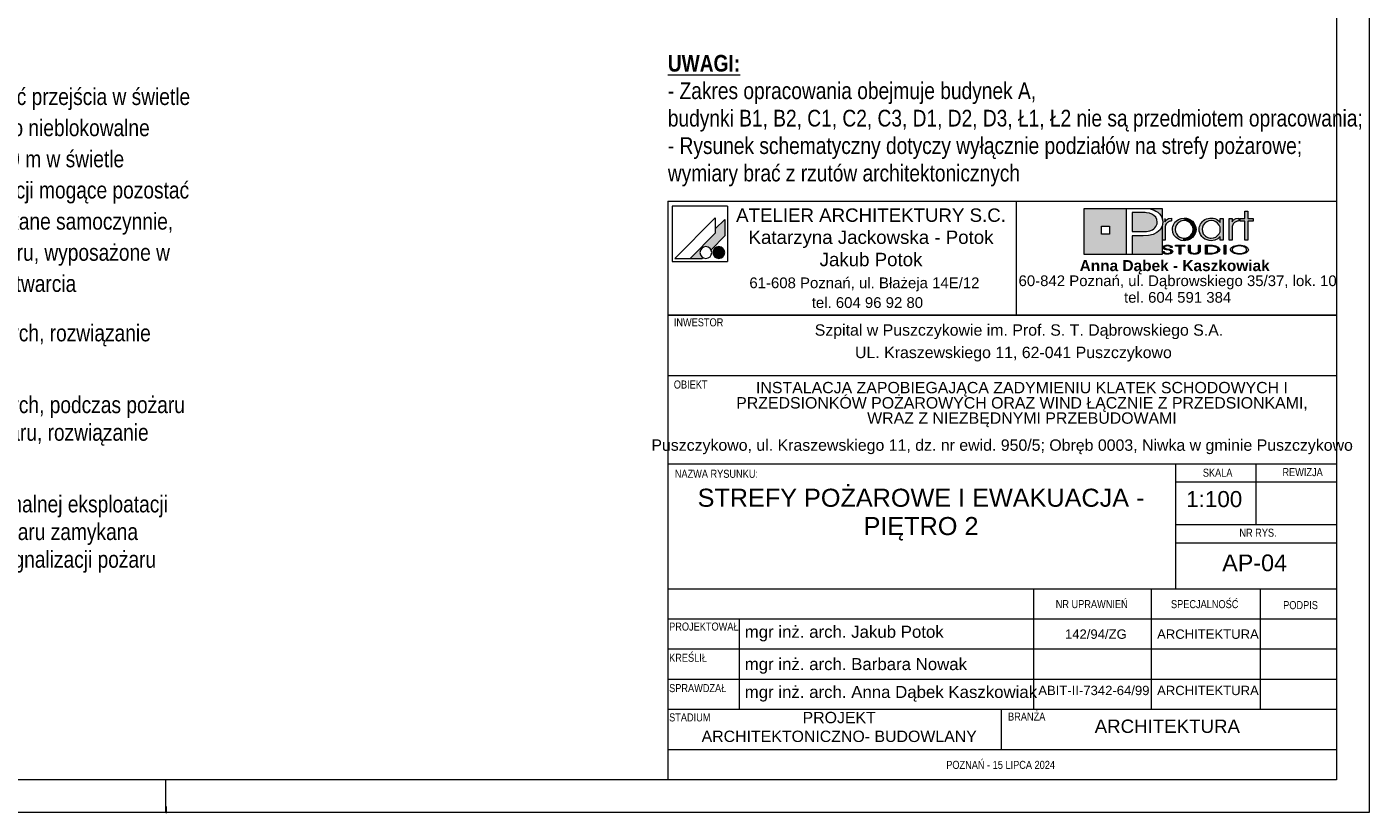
# Paper-space layout 'AP-04 STREFY POŻAROWE I EWAKUACJA - PIĘTRO 2' of a CAD drawing. Header units: millimetres. Extents: x 0 to 594, y 0 to 450.
# Tile 15 of 20: x 393 to 594, y 0 to 117. Entities that reach past the tile are written whole.
import ezdxf

# ---------------------------------------------------------------- set-up
doc = ezdxf.new("R2010")
doc.units = ezdxf.units.MM
doc.header["$MEASUREMENT"] = 0
for name, color, linetype, lineweight, true_color in [('0_Nr_pióra__249', 7, 'Continuous', 5, 0x191919), ('A_Arkusz_Nr_pióra__19', 7, 'Continuous', 5, 0x191919), ('A_Arkusz_Nr_pióra__237', 7, 'Continuous', 5, 0x343434), ('A_Arkusz_Nr_pióra__255', 7, 'Continuous', 15, 0x242424)]:
    doc.layers.add(name, color=color, linetype=linetype, lineweight=lineweight, true_color=true_color)
doc.layers.add('A_Arkusz_Nr_pióra__1', color=7, linetype='Continuous', lineweight=20)
doc.layers.add('A_niewidoczne_Nr_pióra__1', color=7, linetype='Continuous', lineweight=20)
doc.styles.add('STYL_AUTOMATYCZNY_1', font='arial.ttf')
doc.styles.add('STYL_AUTOMATYCZNY_2', font='ARIALN.TTF')
doc.styles.add('STYL_AUTOMATYCZNY_3', font='arial.ttf')
doc.styles.add('STYL_AUTOMATYCZNY_5', font='ARIALN.TTF')

psp = doc.layouts.new('AP-04 STREFY POŻAROWE I EWAKUACJA - PIĘTRO 2')

# ---------------------------------------------------------------- hatches: boundary and pattern name
at = {"layer": 'A_Arkusz_Nr_pióra__19', "linetype": 'Continuous', "lineweight": 5, "true_color": 0x191919}
for points in [[(497.6, 88.67), (496.2, 87.26), (496.2, 86.61), (492.43, 82.85), (494.24, 82.85), (494.35, 82.96), (494.22, 83.05), (494.11, 83.16), (494.02, 83.29), (493.96, 83.43), (493.92, 83.58), (493.91, 83.73), (493.92, 83.88), (493.96, 84.03), (494.02, 84.17), (494.11, 84.3), (494.22, 84.4), (494.35, 84.49), (494.49, 84.56), (494.64, 84.6), (494.79, 84.61), (494.94, 84.6), (495.09, 84.56), (495.23, 84.49), (495.36, 84.4), (495.46, 84.3), (495.56, 84.16), (497.6, 86.21), (497.6, 86.51)], [(497.6, 86.21), (497.6, 88.67), (496.2, 87.26), (496.2, 86.61), (492.43, 82.85), (494.24, 82.85), (494.35, 82.96, -1.314777), (495.56, 84.16)], [(563.46, 88.83), (563.02, 88.83), (563.02, 85.58), (563.48, 85.58), (563.49, 87.54, -0.145311), (563.61, 87.99, -0.140329), (564.1, 88.38), (564.45, 88.45), (564.45, 88.88), (564.01, 88.81), (563.68, 88.63), (563.46, 88.34)], [(564.56, 87.22), (564.58, 87.43), (564.63, 87.65), (564.71, 87.86), (564.82, 88.06), (564.95, 88.25), (565.11, 88.41), (565.48, 88.67), (565.88, 88.83), (566.33, 88.89), (566.35, 88.89), (566.33, 88.52), (566.17, 88.5), (566, 88.47), (565.83, 88.41), (565.67, 88.34), (565.53, 88.24), (565.39, 88.13), (565.17, 87.86), (565.04, 87.55), (565, 87.2), (565.04, 86.84), (565.18, 86.52), (565.4, 86.24), (565.68, 86.04), (565.99, 85.91), (566.17, 85.89), (566.15, 85.52), (565.88, 85.55), (565.47, 85.71), (565.11, 85.97), (564.8, 86.33), (564.62, 86.75)], [(566.33, 88.52), (566.68, 88.47), (567, 88.33), (567.29, 88.11), (567.5, 87.85), (567.62, 87.55), (567.67, 87.21), (567.64, 86.96), (568.05, 86.8), (568.07, 86.87), (568.1, 87.2), (568.08, 87.43), (568.03, 87.67), (567.93, 87.91), (567.77, 88.17), (567.56, 88.4), (567.3, 88.6), (567, 88.76), (566.68, 88.85), (566.35, 88.89)], [(574.14, 88.38), (574.05, 88.34), (573.97, 88.29), (573.87, 88.23), (573.76, 88.12), (573.67, 88.01), (573.6, 87.9), (573.56, 87.78), (573.53, 87.63), (573.52, 87.46), (573.52, 85.58), (573.07, 85.58), (573.07, 88.81), (573.5, 88.81), (573.5, 88.34), (573.72, 88.63), (574.05, 88.81), (574.49, 88.88), (574.49, 88.45), (574.36, 88.43), (574.24, 88.41)], [(575.85, 85.58), (575.41, 85.58), (575.41, 88.44), (574.7, 88.44), (574.7, 88.81), (575.41, 88.81), (575.41, 89.94), (575.85, 89.94), (575.85, 88.81), (576.66, 88.81), (576.66, 88.44), (575.85, 88.44)], [(566.86, 85.58), (566.6, 85.52), (566.33, 85.5), (566.15, 85.52), (566.17, 85.89), (566.34, 85.87), (566.69, 85.91), (567, 86.04), (567.28, 86.26), (567.5, 86.53), (567.62, 86.85), (567.64, 86.96), (568.05, 86.8), (567.97, 86.56), (567.8, 86.26), (567.61, 86.03), (567.38, 85.84), (567.12, 85.68)], [(496.36, 84.53), (497.02, 82.9, -0.39153), (495.92, 83.36, -0.418968)], [(496.36, 84.53), (497.02, 82.9, 0.455663), (497.49, 84.15, 0.390402)], [(564.29, 84.49), (564.55, 84.49), (564.53, 84.59), (564.47, 84.67), (564.35, 84.75), (564.21, 84.81), (564.04, 84.84), (563.85, 84.85), (563.66, 84.84), (563.49, 84.8), (563.34, 84.74), (563.23, 84.67), (563.16, 84.59), (563.14, 84.5), (563.16, 84.4), (563.22, 84.33), (563.32, 84.26), (563.4, 84.22), (563.47, 84.2), (563.53, 84.19), (563.65, 84.16), (563.76, 84.15), (563.88, 84.13), (563.99, 84.11), (564.07, 84.09), (564.15, 84.07), (564.16, 84.22), (564.04, 84.24), (563.88, 84.26), (563.69, 84.3), (563.6, 84.32), (563.52, 84.35), (563.45, 84.39), (563.41, 84.44), (563.4, 84.5), (563.42, 84.57), (563.46, 84.62), (563.54, 84.67), (563.62, 84.7), (563.72, 84.73), (563.81, 84.73), (563.9, 84.73), (563.99, 84.72), (564.07, 84.7), (564.15, 84.67), (564.22, 84.62), (564.27, 84.56)], [(565.85, 83.5), (565.6, 83.5), (565.6, 84.71), (565.02, 84.71), (565.02, 84.83), (566.43, 84.83), (566.43, 84.71), (565.85, 84.71)], [(568.45, 83.6), (568.36, 83.56), (568.25, 83.52), (568.12, 83.5), (567.99, 83.48), (567.86, 83.48), (567.67, 83.49), (567.5, 83.52), (567.34, 83.56), (567.15, 83.67), (567.03, 83.82), (567, 84), (567, 84.83), (567.25, 84.83), (567.25, 84), (567.26, 83.9), (567.31, 83.81), (567.37, 83.74, 0.154269), (567.86, 83.61, 0.149724), (568.34, 83.73), (568.41, 83.81)], [(568.41, 83.81), (568.45, 83.9), (568.46, 84), (568.46, 84.83), (568.72, 84.83), (568.72, 84), (568.7, 83.86), (568.63, 83.74), (568.53, 83.65), (568.45, 83.6)], [(569.76, 83.62), (570.04, 83.62), (570.04, 83.5), (569.51, 83.5), (569.51, 84.83), (570.04, 84.83), (570.04, 84.71), (569.76, 84.71)], [(570.23, 84.83), (570.55, 84.82), (570.75, 84.79), (570.75, 84.66), (570.59, 84.68), (570.38, 84.7), (570.13, 84.71), (570.04, 84.71), (570.04, 84.83)], [(571.07, 84.72), (571.23, 84.65), (571.36, 84.58), (571.48, 84.49), (571.57, 84.38), (571.62, 84.27), (571.64, 84.16), (571.61, 84.02), (571.53, 83.89), (571.39, 83.77), (571.25, 83.68), (571.09, 83.62), (570.92, 83.57), (570.74, 83.53), (570.74, 83.67), (570.88, 83.7), (571.07, 83.77), (571.22, 83.87), (571.31, 83.96), (571.37, 84.06), (571.39, 84.17), (571.37, 84.28), (571.3, 84.38), (571.21, 84.47), (571.08, 84.55), (570.93, 84.61), (570.75, 84.66), (570.75, 84.79), (570.83, 84.78)], [(572.57, 83.5), (572.32, 83.5), (572.32, 84.83), (572.57, 84.83)], [(563.33, 83.87), (563.06, 83.87), (563.08, 83.79), (563.13, 83.71), (563.2, 83.64), (563.28, 83.59), (563.36, 83.56), (563.43, 83.54), (563.48, 83.52), (563.61, 83.49), (563.74, 83.48), (563.82, 83.49), (563.9, 83.48), (564.05, 83.49), (564.24, 83.53), (564.41, 83.6), (564.52, 83.68), (564.59, 83.77), (564.62, 83.87), (564.61, 83.92), (564.58, 83.98), (564.55, 84.03), (564.49, 84.08), (564.44, 84.12), (564.35, 84.16), (564.3, 84.18), (564.2, 84.21), (564.16, 84.22), (564.15, 84.07), (564.19, 84.05), (564.29, 84), (564.34, 83.93), (564.36, 83.86), (564.35, 83.8), (564.31, 83.74), (564.23, 83.68), (564.17, 83.65), (564.11, 83.64), (564.02, 83.61), (563.94, 83.6), (563.87, 83.6), (563.8, 83.6), (563.71, 83.61), (563.63, 83.62), (563.56, 83.64), (563.49, 83.67), (563.45, 83.7), (563.39, 83.74), (563.35, 83.8)], [(570.74, 83.53), (570.72, 83.53), (570.5, 83.51), (570.25, 83.5), (570.04, 83.5), (570.04, 83.62), (570.13, 83.62), (570.28, 83.62), (570.45, 83.63), (570.53, 83.63), (570.66, 83.65), (570.74, 83.67)]]:
    psp.add_hatch(color=250, dxfattribs=at).paths.add_polyline_path(points)
at = {"layer": 'A_Arkusz_Nr_pióra__19', "linetype": 'Continuous', "lineweight": 0, "true_color": 0x131313}
h = psp.add_hatch(color=250, dxfattribs=at)
h.paths.add_polyline_path([(551.36, 90.34), (557.71, 90.34), (557.71, 83.46), (551.36, 83.46)])
h.paths.add_polyline_path([(553.96, 87.69), (555.15, 87.69), (555.15, 86.49), (553.96, 86.49)], flags=0)
for points in [[(560.17, 89.71), (559.71, 89.72), (558.53, 89.72), (558.53, 86.86), (560.06, 86.86), (560.69, 86.89), (561.19, 86.98), (561.59, 87.13), (561.79, 87.26), (561.96, 87.42), (562.11, 87.61), (562.21, 87.83), (562.28, 88.05), (562.3, 88.28), (562.24, 88.67), (562.07, 89), (561.78, 89.3), (561.48, 89.48), (561.12, 89.62), (560.71, 89.69), (560.5, 89.71)], [(563.03, 90.34), (563.02, 88.83), (562.99, 88.95), (562.83, 89.25), (562.63, 89.52), (562.39, 89.75), (562.11, 89.94), (561.83, 90.07), (561.54, 90.17), (561.23, 90.25), (560.87, 90.3), (560.07, 90.33), (560.02, 90.34)], [(558.53, 83.46), (563.03, 83.46), (563.03, 87.7), (562.73, 87.14), (562.24, 86.71), (561.69, 86.45), (561.02, 86.29), (560.24, 86.24), (558.53, 86.24)]]:
    psp.add_hatch(color=250, dxfattribs=at).paths.add_polyline_path(points)
at = {"layer": 'A_Arkusz_Nr_pióra__19', "linetype": 'Continuous', "lineweight": 5, "true_color": 0x191919}
h = psp.add_hatch(color=250, dxfattribs=at)
h.paths.add_polyline_path([(571.73, 86.15), (571.36, 85.79), (570.91, 85.57), (570.39, 85.5), (570.06, 85.53), (569.75, 85.61), (569.44, 85.75), (569.18, 85.92), (568.96, 86.14), (568.78, 86.41), (568.66, 86.67), (568.59, 86.93), (568.57, 87.2), (568.58, 87.41), (568.63, 87.61), (568.7, 87.82), (568.79, 88.02), (568.91, 88.19), (569.05, 88.36), (569.24, 88.52), (569.44, 88.65), (569.67, 88.76), (569.91, 88.83), (570.15, 88.87), (570.4, 88.89), (570.67, 88.87), (570.92, 88.81), (571.15, 88.72), (571.37, 88.59), (571.56, 88.43), (571.73, 88.24), (571.73, 88.51), (571.73, 88.81), (572.17, 88.81), (572.17, 87.53), (572.17, 85.58), (571.73, 85.58), (571.73, 85.83)])
h.paths.add_polyline_path([(569.81, 88.38, 0.471077), (569.22, 86.5, 0.494724), (571.4, 86.34, 0.387258), (571.36, 88.1, 0.314042)], flags=0)
h = psp.add_hatch(color=250, dxfattribs=at)
h.paths.add_polyline_path([(574.59, 84.85, 0.130991), (573.56, 84.6, 0.250658), (573.25, 84.17, 0.250617), (573.5, 83.77, 0.141351), (574.59, 83.48, 0.117723), (575.58, 83.7, 0.245905), (575.93, 84.16, 0.237366), (575.68, 84.56, 0.143887)])
h.paths.add_polyline_path([(574.59, 84.73, 0.128597), (573.81, 84.56), (573.72, 84.5), (573.65, 84.45), (573.58, 84.37), (573.54, 84.31), (573.51, 84.24), (573.5, 84.17), (573.53, 84.03), (573.62, 83.91), (573.78, 83.79, 0.126974), (574.59, 83.6, 0.113214), (575.35, 83.76), (575.49, 83.86), (575.58, 83.93), (575.63, 84.01), (575.66, 84.08), (575.67, 84.16), (575.65, 84.26), (575.6, 84.36), (575.52, 84.45), (575.39, 84.55, 0.11716)], flags=0)

# ---------------------------------------------------------------- linework, layer by layer
at = {"layer": '0_Nr_pióra__249', "color": 250, "linetype": 'Continuous', "lineweight": 5, "true_color": 0x191919}
for p, q in [((489.75, 90.68), (489.75, 82.41)), ((498.01, 90.68), (489.75, 90.68)), ((498.01, 90.68), (498.01, 82.41)), ((496.2, 88.91), (490.13, 82.85)), ((496.2, 88.91), (496.2, 86.61)), ((497.6, 88.67), (496.2, 87.26)), ((497.6, 88.67), (497.6, 86.51)), ((551.36, 90.34), (563.03, 90.34)), ((551.36, 83.46), (551.36, 90.34)), ((557.71, 83.46), (557.71, 90.34)), ((557.71, 90.34), (559.99, 90.34)), ((558.53, 89.72), (558.53, 86.86)), ((559.71, 89.72), (558.53, 89.72)), ((560.17, 89.71), (559.71, 89.72)), ((559.99, 90.34), (560.46, 90.33)), ((560.5, 89.71), (560.17, 89.71)), ((560.46, 90.33), (560.87, 90.3)), ((560.71, 89.69), (560.5, 89.71)), ((561.12, 89.62), (560.71, 89.69)), ((560.87, 90.3), (561.23, 90.25)), ((561.48, 89.48), (561.12, 89.62)), ((561.23, 90.25), (561.54, 90.17)), ((561.79, 89.29), (561.48, 89.48)), ((561.54, 90.17), (561.83, 90.07)), ((562.07, 89), (561.79, 89.29)), ((561.83, 90.07), (562.11, 89.94)), ((562.24, 88.67), (562.07, 89)), ((562.11, 89.94), (562.39, 89.75)), ((562.3, 88.28), (562.24, 88.67)), ((562.39, 89.75), (562.63, 89.52)), ((562.63, 89.52), (562.83, 89.25)), ((562.83, 89.25), (562.99, 88.95)), ((562.99, 88.95), (563.08, 88.62)), ((563.03, 90.34), (563.02, 88.81)), ((563.08, 88.62), (563.12, 88.27)), ((563.46, 88.81), (563.46, 88.34)), ((563.46, 88.34), (563.68, 88.63)), ((563.68, 88.63), (564.01, 88.81)), ((564.01, 88.34), (563.92, 88.29)), ((564.01, 88.81), (564.45, 88.88)), ((564.1, 88.38), (564.01, 88.34)), ((564.2, 88.41), (564.1, 88.38)), ((564.32, 88.43), (564.2, 88.41)), ((564.45, 88.45), (564.32, 88.43)), ((564.45, 88.88), (564.45, 88.45)), ((564.95, 88.25), (565.11, 88.41)), ((565.11, 88.41), (565.48, 88.67)), ((565.48, 88.67), (565.88, 88.83)), ((565.83, 88.41), (565.67, 88.34)), ((566, 88.47), (565.83, 88.41)), ((565.88, 88.83), (566.33, 88.89)), ((566.17, 88.5), (566, 88.47)), ((566.34, 88.52), (566.17, 88.5)), ((566.33, 88.89), (566.67, 88.86)), ((566.68, 88.47), (566.34, 88.52)), ((566.67, 88.86), (567, 88.76)), ((567, 88.33), (566.68, 88.47)), ((567, 88.76), (567.3, 88.6)), ((567.3, 88.6), (567.56, 88.4)), ((567.56, 88.4), (567.77, 88.17)), ((568.91, 88.19), (569.05, 88.36)), ((569.05, 88.36), (569.24, 88.52)), ((569.24, 88.52), (569.44, 88.65)), ((569.44, 88.65), (569.67, 88.76)), ((569.67, 88.76), (569.91, 88.83)), ((570.03, 88.47), (569.71, 88.34)), ((569.91, 88.83), (570.15, 88.87)), ((570.39, 88.52), (570.03, 88.47)), ((570.15, 88.87), (570.4, 88.89)), ((570.75, 88.47), (570.39, 88.52)), ((570.4, 88.89), (570.67, 88.87)), ((570.67, 88.87), (570.92, 88.81)), ((571.06, 88.34), (570.75, 88.47)), ((570.92, 88.81), (571.15, 88.72)), ((571.15, 88.72), (571.37, 88.59)), ((571.37, 88.59), (571.56, 88.43)), ((571.56, 88.43), (571.73, 88.24)), ((571.73, 88.24), (571.73, 88.81)), ((571.73, 88.81), (572.17, 88.81)), ((572.17, 88.81), (572.17, 85.58)), ((573.07, 85.58), (573.07, 88.81)), ((573.07, 88.81), (573.5, 88.81)), ((573.5, 88.81), (573.5, 88.34)), ((573.5, 88.34), (573.72, 88.63)), ((573.72, 88.63), (574.05, 88.81)), ((574.05, 88.34), (573.97, 88.29)), ((574.05, 88.81), (574.49, 88.88)), ((574.14, 88.38), (574.05, 88.34)), ((574.24, 88.41), (574.14, 88.38)), ((574.36, 88.43), (574.24, 88.41)), ((574.49, 88.45), (574.36, 88.43)), ((574.49, 88.88), (574.49, 88.45)), ((574.7, 88.44), (574.7, 88.81)), ((574.7, 88.81), (575.41, 88.81)), ((575.41, 88.44), (574.7, 88.44)), ((575.41, 88.81), (575.41, 89.94)), ((575.41, 89.94), (575.85, 89.94)), ((575.41, 85.58), (575.41, 88.44)), ((575.85, 89.94), (575.85, 88.81)), ((575.85, 88.81), (576.66, 88.81)), ((576.66, 88.44), (575.85, 88.44)), ((575.85, 88.44), (575.85, 85.58)), ((576.66, 88.81), (576.66, 88.44)), ((496.2, 86.61), (492.43, 82.85)), ((497.6, 86.51), (497.6, 86.21)), ((553.96, 87.69), (555.15, 87.69)), ((553.96, 87.69), (555.15, 87.69)), ((553.96, 86.49), (553.96, 87.69)), ((555.15, 86.49), (553.96, 86.49)), ((555.15, 87.69), (555.15, 86.49)), ((555.15, 87.69), (555.15, 86.49)), ((558.53, 86.86), (560.06, 86.86)), ((560.06, 86.86), (560.69, 86.89)), ((560.69, 86.89), (561.19, 86.98)), ((561.69, 86.45), (561, 86.29)), ((561.19, 86.98), (561.59, 87.13)), ((561.59, 87.13), (561.79, 87.26)), ((562.24, 86.71), (561.69, 86.45)), ((561.79, 87.26), (561.96, 87.42)), ((561.96, 87.42), (562.11, 87.61)), ((562.11, 87.61), (562.21, 87.83)), ((562.21, 87.83), (562.28, 88.05)), ((562.73, 87.14), (562.24, 86.71)), ((562.28, 88.05), (562.3, 88.28)), ((563.02, 87.66), (562.73, 87.14)), ((563.12, 88.27), (563.02, 87.66)), ((563.03, 87.67), (563.03, 83.46)), ((563.49, 87.63), (563.48, 87.46)), ((563.48, 87.46), (563.48, 85.58)), ((563.52, 87.78), (563.49, 87.63)), ((563.56, 87.9), (563.52, 87.78)), ((563.63, 88.01), (563.56, 87.9)), ((563.72, 88.12), (563.63, 88.01)), ((563.83, 88.23), (563.72, 88.12)), ((563.92, 88.29), (563.83, 88.23)), ((564.56, 87.22), (564.58, 87.43)), ((564.62, 86.75), (564.56, 87.22)), ((564.58, 87.43), (564.63, 87.65)), ((564.8, 86.33), (564.62, 86.75)), ((564.63, 87.65), (564.71, 87.86)), ((564.71, 87.86), (564.82, 88.06)), ((564.82, 88.06), (564.95, 88.25)), ((565.04, 87.55), (565, 87.2)), ((565, 87.2), (565.04, 86.84)), ((565.17, 87.86), (565.04, 87.55)), ((565.04, 86.84), (565.18, 86.52)), ((565.39, 88.13), (565.17, 87.86)), ((565.18, 86.52), (565.4, 86.24)), ((565.53, 88.24), (565.39, 88.13)), ((565.67, 88.34), (565.53, 88.24)), ((567.29, 88.11), (567, 88.33)), ((567.28, 86.26), (567.5, 86.53)), ((567.5, 87.85), (567.29, 88.11)), ((567.62, 87.55), (567.5, 87.85)), ((567.5, 86.53), (567.62, 86.85)), ((567.67, 87.21), (567.62, 87.55)), ((567.62, 86.85), (567.67, 87.21)), ((567.77, 88.17), (567.94, 87.9)), ((567.97, 86.56), (567.8, 86.26)), ((567.94, 87.9), (568.03, 87.67)), ((568.07, 86.87), (567.97, 86.56)), ((568.03, 87.67), (568.08, 87.43)), ((568.1, 87.2), (568.07, 86.87)), ((568.08, 87.43), (568.1, 87.2)), ((568.57, 87.2), (568.58, 87.41)), ((568.59, 86.93), (568.57, 87.2)), ((568.58, 87.41), (568.63, 87.61)), ((568.66, 86.67), (568.59, 86.93)), ((568.63, 87.61), (568.7, 87.82)), ((568.78, 86.41), (568.66, 86.67)), ((568.7, 87.82), (568.79, 88.02)), ((568.96, 86.14), (568.78, 86.41)), ((568.79, 88.02), (568.91, 88.19)), ((569.05, 87.55), (569.01, 87.22)), ((569.01, 87.22), (569.05, 86.87)), ((569.19, 87.85), (569.05, 87.55)), ((569.05, 86.87), (569.18, 86.55)), ((569.18, 86.55), (569.4, 86.28)), ((569.41, 88.12), (569.19, 87.85)), ((569.71, 88.34), (569.41, 88.12)), ((571.34, 88.12), (571.06, 88.34)), ((571.56, 87.85), (571.34, 88.12)), ((571.34, 86.26), (571.56, 86.54)), ((571.69, 87.54), (571.56, 87.85)), ((571.56, 86.54), (571.69, 86.85)), ((571.73, 87.19), (571.69, 87.54)), ((571.69, 86.85), (571.73, 87.19)), ((573.53, 87.63), (573.52, 87.46)), ((573.52, 87.46), (573.52, 85.58)), ((573.56, 87.78), (573.53, 87.63)), ((573.6, 87.9), (573.56, 87.78)), ((573.67, 88.01), (573.6, 87.9)), ((573.76, 88.12), (573.67, 88.01)), ((573.87, 88.23), (573.76, 88.12)), ((573.97, 88.29), (573.87, 88.23)), ((497.6, 86.21), (495.56, 84.16)), ((558.53, 86.24), (558.53, 83.46)), ((560.19, 86.24), (558.53, 86.24)), ((561, 86.29), (560.19, 86.24)), ((563.48, 85.58), (563.02, 85.58)), ((563.14, 84.5), (563.16, 84.59)), ((563.16, 84.4), (563.14, 84.5)), ((563.16, 84.59), (563.23, 84.67)), ((563.22, 84.33), (563.16, 84.4)), ((563.23, 84.67), (563.34, 84.74)), ((563.34, 84.74), (563.49, 84.8)), ((563.41, 84.56), (563.4, 84.5)), ((563.4, 84.5), (563.41, 84.44)), ((563.46, 84.62), (563.41, 84.56)), ((563.41, 84.44), (563.45, 84.39)), ((563.45, 84.39), (563.52, 84.35)), ((563.54, 84.67), (563.46, 84.62)), ((563.49, 84.8), (563.66, 84.84)), ((563.52, 84.35), (563.6, 84.32)), ((563.62, 84.7), (563.54, 84.67)), ((563.72, 84.73), (563.62, 84.7)), ((563.66, 84.84), (563.85, 84.85)), ((563.83, 84.73), (563.72, 84.73)), ((563.95, 84.72), (563.83, 84.73)), ((563.85, 84.85), (564.04, 84.84)), ((564.06, 84.7), (563.95, 84.72)), ((564.04, 84.84), (564.21, 84.81)), ((564.15, 84.67), (564.06, 84.7)), ((564.22, 84.62), (564.15, 84.67)), ((564.21, 84.81), (564.35, 84.75)), ((564.27, 84.56), (564.22, 84.62)), ((564.29, 84.49), (564.27, 84.56)), ((564.55, 84.49), (564.29, 84.49)), ((564.35, 84.75), (564.47, 84.67)), ((564.47, 84.67), (564.53, 84.59)), ((564.53, 84.59), (564.55, 84.49)), ((565.11, 85.97), (564.8, 86.33)), ((565.02, 84.71), (565.02, 84.83)), ((565.02, 84.83), (566.43, 84.83)), ((565.6, 84.71), (565.02, 84.71)), ((565.47, 85.71), (565.11, 85.97)), ((565.4, 86.24), (565.68, 86.04)), ((565.88, 85.55), (565.47, 85.71)), ((565.6, 83.5), (565.6, 84.71)), ((565.68, 86.04), (565.99, 85.91)), ((566.43, 84.71), (565.85, 84.71)), ((565.85, 84.71), (565.85, 83.5)), ((566.33, 85.5), (565.88, 85.55)), ((565.99, 85.91), (566.34, 85.87)), ((566.6, 85.52), (566.33, 85.5)), ((566.34, 85.87), (566.69, 85.91)), ((566.43, 84.83), (566.43, 84.71)), ((566.86, 85.58), (566.6, 85.52)), ((566.69, 85.91), (567, 86.04)), ((567.12, 85.68), (566.86, 85.58)), ((567, 86.04), (567.28, 86.26)), ((567, 84.83), (567.25, 84.83)), ((567, 84), (567, 84.83)), ((567.38, 85.84), (567.12, 85.68)), ((567.25, 84.83), (567.25, 84)), ((567.61, 86.03), (567.38, 85.84)), ((567.8, 86.26), (567.61, 86.03)), ((568.46, 84), (568.46, 84.83)), ((568.46, 84.83), (568.72, 84.83)), ((568.72, 84.83), (568.72, 84)), ((569.18, 85.92), (568.96, 86.14)), ((569.44, 85.75), (569.18, 85.92)), ((569.4, 86.28), (569.53, 86.16)), ((569.75, 85.61), (569.44, 85.75)), ((569.51, 83.5), (569.51, 84.83)), ((569.51, 84.83), (570.04, 84.83)), ((569.51, 83.5), (569.51, 84.83)), ((569.51, 84.83), (570.23, 84.83)), ((569.53, 86.16), (569.68, 86.06)), ((569.68, 86.06), (569.85, 85.98)), ((570.06, 85.53), (569.75, 85.61)), ((570.04, 84.71), (569.76, 84.71)), ((569.76, 84.71), (569.76, 83.62)), ((570.13, 84.71), (569.76, 84.71)), ((569.76, 84.71), (569.76, 83.62)), ((569.85, 85.98), (570.03, 85.92)), ((570.03, 85.92), (570.21, 85.88)), ((570.04, 84.83), (570.04, 84.71)), ((570.39, 85.5), (570.06, 85.53)), ((570.38, 84.7), (570.13, 84.71)), ((570.21, 85.88), (570.39, 85.87)), ((570.23, 84.83), (570.55, 84.82)), ((570.59, 84.68), (570.38, 84.7)), ((570.39, 85.87), (570.74, 85.91)), ((570.91, 85.57), (570.39, 85.5)), ((570.55, 84.82), (570.83, 84.78)), ((570.77, 84.65), (570.59, 84.68)), ((570.74, 85.91), (571.06, 86.05)), ((570.93, 84.61), (570.77, 84.65)), ((570.83, 84.78), (571.07, 84.72)), ((571.36, 85.79), (570.91, 85.57)), ((571.07, 84.55), (570.93, 84.61)), ((571.06, 86.05), (571.34, 86.26)), ((571.07, 84.72), (571.23, 84.65)), ((571.2, 84.48), (571.07, 84.55)), ((571.3, 84.38), (571.2, 84.48)), ((571.23, 84.65), (571.36, 84.58)), ((571.37, 84.28), (571.3, 84.38)), ((571.73, 86.15), (571.36, 85.79)), ((571.36, 84.58), (571.48, 84.49)), ((571.48, 84.49), (571.57, 84.38)), ((571.57, 84.38), (571.62, 84.27)), ((571.73, 85.58), (571.73, 86.15)), ((572.17, 85.58), (571.73, 85.58)), ((572.32, 83.5), (572.32, 84.83)), ((572.32, 84.83), (572.57, 84.83)), ((572.32, 83.5), (572.32, 84.83)), ((572.32, 84.83), (572.57, 84.83)), ((572.57, 84.83), (572.57, 83.5)), ((572.57, 84.83), (572.57, 83.5)), ((573.52, 85.58), (573.07, 85.58)), ((573.27, 84.28), (573.33, 84.39)), ((573.33, 84.39), (573.42, 84.5)), ((573.42, 84.5), (573.56, 84.6)), ((573.58, 84.37), (573.54, 84.31)), ((573.56, 84.6), (573.73, 84.69)), ((573.64, 84.44), (573.58, 84.37)), ((573.72, 84.5), (573.64, 84.44)), ((573.81, 84.56), (573.72, 84.5)), ((573.73, 84.69), (573.93, 84.76)), ((574.04, 84.66), (573.81, 84.56)), ((573.93, 84.76), (574.14, 84.81)), ((574.3, 84.71), (574.04, 84.66)), ((574.14, 84.81), (574.35, 84.84)), ((574.59, 84.73), (574.3, 84.71)), ((574.35, 84.84), (574.59, 84.85)), ((574.59, 84.85), (574.85, 84.84)), ((574.76, 84.72), (574.59, 84.73)), ((574.93, 84.7), (574.76, 84.72)), ((574.85, 84.84), (575.1, 84.8)), ((575.09, 84.67), (574.93, 84.7)), ((575.26, 84.61), (575.09, 84.67)), ((575.1, 84.8), (575.34, 84.73)), ((575.4, 84.54), (575.26, 84.61)), ((575.34, 84.73), (575.53, 84.65)), ((575.52, 84.45), (575.4, 84.54)), ((575.85, 85.58), (575.41, 85.58)), ((575.6, 84.36), (575.52, 84.45)), ((575.53, 84.65), (575.68, 84.56)), ((575.65, 84.26), (575.6, 84.36)), ((575.68, 84.56), (575.8, 84.45)), ((575.8, 84.45), (575.87, 84.36)), ((575.87, 84.36), (575.91, 84.26)), ((489.75, 82.41), (498.01, 82.41)), ((490.13, 82.85), (494.24, 82.85)), ((494.35, 82.96), (494.24, 82.85)), ((563.03, 83.46), (551.36, 83.46)), ((558.53, 83.46), (557.71, 83.46)), ((563.08, 83.79), (563.06, 83.87)), ((563.06, 83.87), (563.33, 83.87)), ((563.13, 83.71), (563.08, 83.79)), ((563.2, 83.64), (563.13, 83.71)), ((563.28, 83.59), (563.2, 83.64)), ((563.32, 84.26), (563.22, 84.33)), ((563.37, 83.55), (563.28, 83.59)), ((563.37, 84.23), (563.32, 84.26)), ((563.33, 83.87), (563.35, 83.8)), ((563.35, 83.8), (563.39, 83.74)), ((563.43, 84.21), (563.37, 84.23)), ((563.48, 83.52), (563.37, 83.55)), ((563.39, 83.74), (563.45, 83.7)), ((563.5, 84.19), (563.43, 84.21)), ((563.45, 83.7), (563.5, 83.67)), ((563.59, 83.5), (563.48, 83.52)), ((563.58, 84.18), (563.5, 84.19)), ((563.5, 83.67), (563.56, 83.64)), ((563.56, 83.64), (563.63, 83.62)), ((563.68, 84.16), (563.58, 84.18)), ((563.72, 83.48), (563.59, 83.5)), ((563.6, 84.32), (563.73, 84.29)), ((563.63, 83.62), (563.7, 83.61)), ((563.8, 84.14), (563.68, 84.16)), ((563.7, 83.61), (563.77, 83.6)), ((563.84, 83.48), (563.72, 83.48)), ((563.73, 84.29), (563.89, 84.26)), ((563.77, 83.6), (563.85, 83.6)), ((563.96, 84.12), (563.8, 84.14)), ((564.05, 83.49), (563.84, 83.48)), ((563.85, 83.6), (563.92, 83.6)), ((563.89, 84.26), (564.03, 84.24)), ((563.92, 83.6), (563.98, 83.61)), ((564.09, 84.09), (563.96, 84.12)), ((563.98, 83.61), (564.05, 83.62)), ((564.03, 84.24), (564.13, 84.22)), ((564.05, 83.62), (564.12, 83.64)), ((564.24, 83.53), (564.05, 83.49)), ((564.19, 84.05), (564.09, 84.09)), ((564.12, 83.64), (564.18, 83.66)), ((564.13, 84.22), (564.2, 84.21)), ((564.18, 83.66), (564.23, 83.68)), ((564.29, 84), (564.19, 84.05)), ((564.2, 84.21), (564.25, 84.2)), ((564.23, 83.68), (564.3, 83.74)), ((564.41, 83.6), (564.24, 83.53)), ((564.25, 84.2), (564.31, 84.18)), ((564.34, 83.93), (564.29, 84)), ((564.3, 83.74), (564.35, 83.8)), ((564.31, 84.18), (564.36, 84.16)), ((564.36, 83.86), (564.34, 83.93)), ((564.35, 83.8), (564.36, 83.86)), ((564.36, 84.16), (564.44, 84.12)), ((564.52, 83.68), (564.41, 83.6)), ((564.44, 84.12), (564.5, 84.08)), ((564.5, 84.08), (564.55, 84.03)), ((564.59, 83.77), (564.52, 83.68)), ((564.55, 84.03), (564.59, 83.98)), ((564.59, 83.98), (564.61, 83.92)), ((564.62, 83.87), (564.59, 83.77)), ((564.61, 83.92), (564.62, 83.87)), ((565.85, 83.5), (565.6, 83.5)), ((567.03, 83.82), (567, 84)), ((567.15, 83.67), (567.03, 83.82)), ((567.34, 83.56), (567.15, 83.67)), ((567.25, 84), (567.26, 83.9)), ((567.26, 83.9), (567.31, 83.81)), ((567.31, 83.81), (567.38, 83.73)), ((567.5, 83.52), (567.34, 83.56)), ((567.38, 83.73), (567.43, 83.7)), ((567.43, 83.7), (567.5, 83.67)), ((567.5, 83.67), (567.58, 83.64)), ((567.67, 83.49), (567.5, 83.52)), ((567.58, 83.64), (567.67, 83.62)), ((567.67, 83.62), (567.76, 83.61)), ((567.86, 83.48), (567.67, 83.49)), ((567.76, 83.61), (567.86, 83.61)), ((567.86, 83.61), (567.95, 83.61)), ((567.99, 83.48), (567.86, 83.48)), ((567.95, 83.61), (568.04, 83.62)), ((568.12, 83.5), (567.99, 83.48)), ((568.04, 83.62), (568.13, 83.64)), ((568.25, 83.52), (568.12, 83.5)), ((568.13, 83.64), (568.21, 83.67)), ((568.21, 83.67), (568.28, 83.7)), ((568.36, 83.56), (568.25, 83.52)), ((568.28, 83.7), (568.34, 83.73)), ((568.34, 83.73), (568.41, 83.81)), ((568.45, 83.6), (568.36, 83.56)), ((568.41, 83.81), (568.45, 83.9)), ((568.45, 83.9), (568.46, 84)), ((568.53, 83.65), (568.45, 83.6)), ((568.63, 83.74), (568.53, 83.65)), ((568.7, 83.86), (568.63, 83.74)), ((568.72, 84), (568.7, 83.86)), ((570.04, 83.5), (569.51, 83.5)), ((570.25, 83.5), (569.51, 83.5)), ((569.76, 83.62), (570.04, 83.62)), ((569.76, 83.62), (570.13, 83.62)), ((570.04, 83.62), (570.04, 83.5)), ((570.13, 83.62), (570.35, 83.62)), ((570.5, 83.51), (570.25, 83.5)), ((570.35, 83.62), (570.53, 83.63)), ((570.72, 83.53), (570.5, 83.51)), ((570.53, 83.63), (570.68, 83.65)), ((570.68, 83.65), (570.89, 83.7)), ((570.92, 83.57), (570.72, 83.53)), ((570.89, 83.7), (571.07, 83.77)), ((571.09, 83.62), (570.92, 83.57)), ((571.07, 83.77), (571.22, 83.87)), ((571.25, 83.68), (571.09, 83.62)), ((571.22, 83.87), (571.31, 83.96)), ((571.39, 83.77), (571.25, 83.68)), ((571.31, 83.96), (571.37, 84.06)), ((571.39, 84.17), (571.37, 84.28)), ((571.37, 84.06), (571.39, 84.17)), ((571.53, 83.89), (571.39, 83.77)), ((571.61, 84.02), (571.53, 83.89)), ((571.64, 84.16), (571.61, 84.02)), ((571.62, 84.27), (571.64, 84.16)), ((572.57, 83.5), (572.32, 83.5)), ((572.57, 83.5), (572.32, 83.5)), ((573.25, 84.17), (573.27, 84.28)), ((573.26, 84.07), (573.25, 84.17)), ((573.31, 83.97), (573.26, 84.07)), ((573.38, 83.87), (573.31, 83.97)), ((573.5, 83.77), (573.38, 83.87)), ((573.51, 84.24), (573.5, 84.17)), ((573.5, 84.17), (573.53, 84.03)), ((573.65, 83.67), (573.5, 83.77)), ((573.54, 84.31), (573.51, 84.24)), ((573.53, 84.03), (573.62, 83.91)), ((573.62, 83.91), (573.77, 83.79)), ((573.84, 83.6), (573.65, 83.67)), ((573.77, 83.79), (573.88, 83.74)), ((574.07, 83.53), (573.84, 83.6)), ((573.88, 83.74), (574, 83.69)), ((574, 83.69), (574.13, 83.65)), ((574.33, 83.49), (574.07, 83.53)), ((574.13, 83.65), (574.28, 83.62)), ((574.28, 83.62), (574.43, 83.6)), ((574.59, 83.48), (574.33, 83.49)), ((574.43, 83.6), (574.59, 83.6)), ((574.59, 83.6), (574.81, 83.61)), ((574.78, 83.48), (574.59, 83.48)), ((574.97, 83.51), (574.78, 83.48)), ((574.81, 83.61), (575.01, 83.64)), ((575.15, 83.54), (574.97, 83.51)), ((575.01, 83.64), (575.2, 83.7)), ((575.31, 83.59), (575.15, 83.54)), ((575.2, 83.7), (575.35, 83.76)), ((575.45, 83.64), (575.31, 83.59)), ((575.35, 83.76), (575.48, 83.84)), ((575.58, 83.7), (575.45, 83.64)), ((575.48, 83.84), (575.58, 83.93)), ((575.58, 83.93), (575.63, 84.01)), ((575.77, 83.84), (575.58, 83.7)), ((575.63, 84.01), (575.66, 84.08)), ((575.67, 84.16), (575.65, 84.26)), ((575.66, 84.08), (575.67, 84.16)), ((575.89, 84), (575.77, 83.84)), ((575.93, 84.16), (575.89, 84)), ((575.91, 84.26), (575.93, 84.16))]:
    psp.add_line(p, q, dxfattribs=at)
for centre, start, end in [((494.79, 83.73), 0, 180), ((496.72, 83.73), 0, 180), ((494.79, 83.73), 180, 0), ((496.72, 83.73), 180, 0)]:
    psp.add_arc(centre, 0.882, start, end, dxfattribs=at)
at = {"layer": 'A_Arkusz_Nr_pióra__1', "color": 7, "linetype": 'Continuous', "lineweight": 20}
for p, q in [((589.1, 445.1), (589.1, 4.9)), ((589.1, 4.9), (29.9, 4.9))]:
    psp.add_line(p, q, dxfattribs=at)
at = {"layer": 'A_Arkusz_Nr_pióra__1', "color": 7, "linetype": 'Continuous', "lineweight": 20, "flags": 128}
psp.add_lwpolyline([(0, 450), (594, 450), (594, 0), (0, 0)], close=True, dxfattribs=at)
at = {"layer": 'A_Arkusz_Nr_pióra__237', "color": 250, "linetype": 'Continuous', "lineweight": 5, "true_color": 0x343434}
for p, q in [((414, 0), (414, 4.9)), ((414.1, -0.1), (414.1, 0.9))]:
    psp.add_line(p, q, dxfattribs=at)
at = {"layer": 'A_Arkusz_Nr_pióra__255', "color": 250, "linetype": 'Continuous', "lineweight": 15, "true_color": 0x242424}
for p, q in [((489.1, 91.43), (589.1, 91.43)), ((489.1, 91.43), (489.1, 74.35)), ((541.22, 91.43), (541.22, 74.35)), ((489.1, 74.35), (589.1, 74.35)), ((489.1, 74.35), (489.1, 4.9)), ((589.1, 74.35), (489.1, 74.35)), ((489.1, 65.35), (589.1, 65.35)), ((489.1, 52.15), (589.1, 52.15)), ((565.1, 33.46), (565.1, 52.15)), ((577.1, 43.06), (577.1, 52.15)), ((565.1, 49.43), (589.1, 49.43)), ((565.1, 43.06), (589.1, 43.06)), ((565.1, 40.34), (589.1, 40.34)), ((489.1, 33.46), (589.1, 33.46)), ((543.85, 15.46), (543.85, 33.46)), ((561.43, 15.46), (561.43, 33.46)), ((577.75, 15.46), (577.75, 33.46)), ((489.1, 28.96), (589.1, 28.96)), ((499.8, 15.46), (499.8, 28.96)), ((489.1, 24.46), (589.1, 24.46)), ((489.1, 19.96), (589.1, 19.96)), ((499.8, 19.96), (589.1, 19.96)), ((489.1, 15.46), (588.96, 15.46)), ((503.1, 15.46), (589.1, 15.46)), ((538.96, 15.46), (538.96, 9.4)), ((489.1, 9.4), (589.1, 9.4)), ((489.1, 9.4), (589.1, 9.4))]:
    psp.add_line(p, q, dxfattribs=at)

# ---------------------------------------------------------------- texts
at = {"layer": 'A_Arkusz_Nr_pióra__1', "color": 7, "linetype": 'Continuous', "lineweight": 20, "style": 'STYL_AUTOMATYCZNY_1'}
for s, insert, char_height, attachment_point in [('\\A1;{\\pql;\\fArial|b0|i0|c238|p0;\\W1.000000;Szpital w Puszczykowie im. Prof. S. T. Dąbrowskiego S.A.}', (511.07, 71.89), 1.7, 4), ('\\A1;{\\pqc;\\fArial|b0|i0|c238|p0;\\W1.000000;UL. Kraszewskiego 11, 62-041 Puszczykowo}', (540.79, 68.54), 1.7, 5), ('\\A1;{\\pql;\\fArial|b0|i0|c238|p0;\\W1.000000;1:100}', (566.63, 46.85), 2.3999, 4), ('\\A1;{\\pqc;\\fArial|b0|i0|c238|p0;\\W1.000000;AP-04}', (576.87, 37.31), 2.5, 5)]:
    psp.add_mtext(s, dxfattribs=dict(at, insert=insert, char_height=char_height, attachment_point=attachment_point))
at = {"layer": 'A_Arkusz_Nr_pióra__1', "color": 7, "linetype": 'Continuous', "lineweight": 20, "insert": (526.97, 44.54), "char_height": 2.7, "width": 76, "attachment_point": 5, "line_spacing_factor": 0.940812, "style": 'STYL_AUTOMATYCZNY_1'}
psp.add_mtext('\\A1;{\\pqc;\\fArial|b0|i0|c238|p0;\\W1.000000;STREFY POŻAROWE I EWAKUACJA - PIĘTRO 2}', dxfattribs=at)
at = {"layer": 'A_Arkusz_Nr_pióra__19', "color": 250, "linetype": 'Continuous', "lineweight": 5, "true_color": 0x191919, "attachment_point": 5}
for s, insert, char_height, style in [('\\A1;{\\pqc;\\fArial|b0|i0|c238|p0;\\W1.000000;ATELIER ARCHITEKTURY S.C.}', (519.49, 89.31), 1.9999, 'STYL_AUTOMATYCZNY_1'), ('\\A1;{\\pqc;\\fArial|b0|i0|c238|p0;\\W1.000000;Katarzyna Jackowska - Potok}', (519.49, 85.72), 1.9999, 'STYL_AUTOMATYCZNY_1'), ('\\A1;{\\pqc;\\fArial|b0|i0|c238|p0;\\W1.000000;Jakub Potok}', (519.49, 82.68), 1.9999, 'STYL_AUTOMATYCZNY_1'), ('\\A1;{\\pqc;\\fArial|b1|i0|c238|p0;\\W1.000000;Anna Dąbek - Kaszkowiak}', (564.91, 81.53), 1.6499, 'STYL_AUTOMATYCZNY_3'), ('\\A1;{\\pqc;\\fArial|b0|i0|c238|p0;\\W1.000000;61-608 Poznań, ul. Błażeja 14E/12}', (518.5, 78.96), 1.5999, 'STYL_AUTOMATYCZNY_1'), ('\\A1;{\\pqc;\\fArial|b0|i0|c238|p0;\\W1.000000;tel. 604 96 92 80}', (518.95, 76.24), 1.5999, 'STYL_AUTOMATYCZNY_1')]:
    psp.add_mtext(s, dxfattribs=dict(at, insert=insert, char_height=char_height, style=style))
at = {"layer": 'A_Arkusz_Nr_pióra__19', "color": 250, "linetype": 'Continuous', "lineweight": 5, "true_color": 0x191919, "insert": (565.35, 78.26), "char_height": 1.59993, "attachment_point": 5, "line_spacing_factor": 0.931904, "style": 'STYL_AUTOMATYCZNY_1'}
psp.add_mtext('\\A1;{\\pqc;\\fArial|b0|i0|c238|p0;\\W1.000000;6\\fArial|b0|i0|c238|p0;\\W1.000000;0\\fArial|b0|i0|c238|p0;\\W1.000000;-\\fArial|b0|i0|c238|p0;\\W1.000000;842\\fArial|b0|i0|c238|p0;\\W1.000000; Poznań, ul. Dąbrowskiego \\fArial|b0|i0|c238|p0;\\W1.000000;35/37, lok. 10\\P\\pqc;\\fArial|b0|i0|c238|p0;\\W1.000000;tel. 604 591 384}', dxfattribs=at)
at = {"layer": 'A_Arkusz_Nr_pióra__255', "color": 250, "linetype": 'Continuous', "lineweight": 15, "true_color": 0x242424}
for s, insert, char_height, attachment_point, style in [('\\A1;{\\pql;\\fArial Narrow|b0|i0|c238|p0;\\W1.000000;INWESTOR}', (489.99, 73.29), 1.2, 4, 'STYL_AUTOMATYCZNY_2'), ('\\A1;{\\pql;\\fArial Narrow|b0|i0|c238|p0;\\W1.000000;OBIEKT}', (489.99, 63.99), 1.2, 4, 'STYL_AUTOMATYCZNY_2'), ('\\A1;{\\pql;\\fArial Narrow|b0|i0|c238|p0;\\W1.000000;NAZWA RYSUNKU:}', (490.14, 50.64), 1.2, 4, 'STYL_AUTOMATYCZNY_2'), ('\\A1;{\\pql;\\fArial Narrow|b0|i0|c238|p0;\\W1.000000;SKALA}', (569.12, 50.8), 1.2, 4, 'STYL_AUTOMATYCZNY_2'), ('\\A1;{\\pql;\\fArial Narrow|b0|i0|c238|p0;\\W1.000000;REWIZJA}', (581.03, 50.89), 1.2, 4, 'STYL_AUTOMATYCZNY_2'), ('\\A1;{\\pql;\\fArial Narrow|b0|i0|c238|p0;\\W1.000000;NR RYS.}', (574.59, 41.83), 1.2, 4, 'STYL_AUTOMATYCZNY_2'), ('\\A1;{\\pql;\\fArial Narrow|b0|i0|c238|p0;\\W1.000000;NR UPRAWNIEŃ}', (547.12, 31.15), 1.2, 4, 'STYL_AUTOMATYCZNY_2'), ('\\A1;{\\pql;\\fArial Narrow|b0|i0|c238|p0;\\W1.000000;SPECJALNOŚĆ}', (564.36, 31.15), 1.2, 4, 'STYL_AUTOMATYCZNY_2'), ('\\A1;{\\pql;\\fArial Narrow|b0|i0|c238|p0;\\W1.000000;PODPIS}', (581.14, 31), 1.2, 4, 'STYL_AUTOMATYCZNY_2'), ('\\A1;{\\pql;\\fArial Narrow|b0|i0|c238|p0;\\W1.000000;PROJEKTOWAŁ}', (489.29, 27.79), 1.2, 4, 'STYL_AUTOMATYCZNY_2'), ('\\A1;{\\pql;\\fArial|b0|i0|c238|p0;\\W1.000000;mgr inż. arch. Jakub Potok}', (500.6, 26.75), 1.7999, 4, 'STYL_AUTOMATYCZNY_1'), ('\\A1;{\\pql;\\fArial|b0|i0|c238|p0;\\W1.000000;142/94/ZG}', (548.5, 26.66), 1.4, 4, 'STYL_AUTOMATYCZNY_1'), ('\\A1;{\\pql;\\fArial|b0|i0|c238|p0;\\W1.000000;ARCHITEKTURA}', (562.28, 26.66), 1.4, 4, 'STYL_AUTOMATYCZNY_1'), ('\\A1;{\\pql;\\fArial Narrow|b0|i0|c238|p0;\\W1.000000;KREŚLIŁ}', (489.29, 23.13), 1.2, 4, 'STYL_AUTOMATYCZNY_2'), ('\\A1;{\\pql;\\fArial|b0|i0|c238|p0;\\W1.000000;mgr inż. arch. Barbara Nowak}', (500.6, 21.92), 1.7999, 4, 'STYL_AUTOMATYCZNY_1'), ('\\A1;{\\pql;\\fArial Narrow|b0|i0|c238|p0;\\W1.000000;SPRAWDZAŁ}', (489.29, 18.59), 1.2, 4, 'STYL_AUTOMATYCZNY_2'), ('\\A1;{\\pql;\\fArial|b0|i0|c238|p0;\\W1.000000;mgr inż. arch. Anna Dąbek Kaszkowiak }', (500.6, 17.75), 1.7999, 4, 'STYL_AUTOMATYCZNY_1'), ('\\A1;{\\pql;\\fArial|b0|i0|c238|p0;\\W1.000000;ABIT-II-7342-64/99}', (544.51, 18.24), 1.4, 4, 'STYL_AUTOMATYCZNY_1'), ('\\A1;{\\pql;\\fArial|b0|i0|c238|p0;\\W1.000000;ARCHITEKTURA}', (562.28, 18.24), 1.4, 4, 'STYL_AUTOMATYCZNY_1'), ('\\A1;{\\pql;\\fArial Narrow|b0|i0|c238|p0;\\W1.000000;STADIUM}', (489.29, 14.21), 1.2, 4, 'STYL_AUTOMATYCZNY_2'), ('\\A1;{\\pql;\\fArial Narrow|b0|i0|c238|p0;\\W1.000000;BRANŻA}', (539.99, 14.34), 1.2, 4, 'STYL_AUTOMATYCZNY_2'), ('\\A1;{\\pqc;\\fArial|b0|i0|c238|p0;\\W1.000000;ARCHITEKTURA}', (563.81, 12.88), 2, 5, 'STYL_AUTOMATYCZNY_1'), ('\\A1;{\\pql;\\fArial Narrow|b0|i0|c238|p0;\\W1.000000;POZNAŃ - 15 LIPCA 202\\fArial Narrow|b0|i0|c238|p0;\\W1.000000;4}', (530.74, 7.11), 1.19995, 4, 'STYL_AUTOMATYCZNY_2')]:
    psp.add_mtext(s, dxfattribs=dict(at, insert=insert, char_height=char_height, attachment_point=attachment_point, style=style))
at = {"layer": 'A_Arkusz_Nr_pióra__255', "color": 250, "linetype": 'Continuous', "lineweight": 15, "true_color": 0x242424, "char_height": 1.7, "attachment_point": 5, "style": 'STYL_AUTOMATYCZNY_1'}
for s, insert, width, line_spacing_factor in [('\\A1;{\\pqc;\\fArial|b0|i0|c238|p0;\\W1.000000;INSTALACJA ZAPOBIEGAJĄCA ZADYMIENIU KLATEK SCHODOWYCH I PRZEDSIONKÓW POŻAROWYCH ORAZ WIND ŁĄCZNIE Z PRZEDSIONKAMI, WRAZ Z NIEZBĘDNYMI PRZEBUDOWAMI}', (542.07, 61), 92.1354, 0.804067), ('\\A1;{\\pqc;\\fArial|b0|i0|c238|p0;\\W1.000000;Puszczykowo, ul. Kraszewskiego 11, dz. nr ewid. 950/5; Obręb 0003, Niwka w gminie Puszczykowo}', (539.1, 54.68), 100.0009, 0.930913)]:
    psp.add_mtext(s, dxfattribs=dict(at, insert=insert, width=width, line_spacing_factor=line_spacing_factor))
at = {"layer": 'A_Arkusz_Nr_pióra__255', "color": 250, "linetype": 'Continuous', "lineweight": 15, "true_color": 0x242424, "insert": (514.73, 12.78), "char_height": 1.7, "attachment_point": 5, "line_spacing_factor": 0.99104, "style": 'STYL_AUTOMATYCZNY_1'}
psp.add_mtext('\\A1;{\\pqc;\\fArial|b0|i0|c238|p0;\\W1.000000;PROJEKT \\P\\pqc;\\fArial|b0|i0|c238|p0;\\W1.000000;ARCHITEKTONICZNO- BUDOWLANY}', dxfattribs=at)
at = {"layer": 'A_niewidoczne_Nr_pióra__1', "color": 7, "linetype": 'Continuous', "lineweight": 20, "char_height": 2.5, "attachment_point": 4}
for s, insert, width, line_spacing_factor, style in [('\\A1;{\\pql;\\fArial Narrow|b0|i0|c238|p0;\\W1.000000;EI 60, dymoszczelne, minimalna szerokość przejścia w świetle ościeżnic 140 cm (w tym co najmniej jedno nieblokowalne skrzydło o szerokości nie mniejszej niż 0,9 m w świetle ościeżnicy), w czasie normalnej eksploatacji mogące pozostać w pozycji otwartej, w czasie pożaru zamykane samoczynnie, sterowane przez system sygnalizacji pożaru, wyposażone w samozamykacz z możliwością ręcznego otwarcia}', (338.38, 92.69), 79.714, 1.11798, 'STYL_AUTOMATYCZNY_2'), ('\\A1;{\\pql;\\fArial Narrow|b1|i0|c238|p0;\\L\\W1.000000;\\LUWAGI:\\P\\pql;\\fArial Narrow|b0|i0|c238|p0;\\l\\W1.000000;\\l- Zakres opracowania obejmuje budynek A,\\P\\pql;\\fArial Narrow|b0|i0|c238|p0;\\W1.000000;budynki B1, B2, C1, C2, C3, D1, D2, D3, Ł1, Ł2 nie są przedmiotem opracowania;\\P\\pql;\\fArial Narrow|b0|i0|c238|p0;\\W1.000000;- Rysunek schematyczny dotyczy wyłącznie podziałów na strefy pożarowe; wymiary brać z rzutów architektonicznych}', (489.1, 103.45), 100, 0.985227, 'STYL_AUTOMATYCZNY_5'), ('\\A1;{\\pql;\\fArial Narrow|b0|i0|c238|p0;\\W1.000000;EI 120, drzwi do windy dla ekip ratowniczych, rozwiązanie kompensacyjne}', (338.38, 69.25), 79.714, 0.996916, 'STYL_AUTOMATYCZNY_2'), ('\\A1;{\\pql;\\fArial Narrow|b0|i0|c238|p0;\\W1.000000;EI 120, drzwi do windy dla ekip ratowniczych, podczas pożaru blokowane przez system sygnalizacji pożaru, rozwiązanie kompensacyjne}', (338.38, 56.46), 79.714, 0.992557, 'STYL_AUTOMATYCZNY_2'), ('\\A1;{\\pql;\\fArial Narrow|b0|i0|c238|p0;\\W1.000000;brama EI120, segmentowa, w czasie normalnej eksploatacji pozostaje w pozycji otwartej, w czasie pożaru zamykana samoczynnie, sterowana przez system sygnalizacji pożaru}', (338.38, 41.61), 79.714, 0.992557, 'STYL_AUTOMATYCZNY_2')]:
    psp.add_mtext(s, dxfattribs=dict(at, insert=insert, width=width, line_spacing_factor=line_spacing_factor, style=style))

doc.saveas('drawing.dxf')
